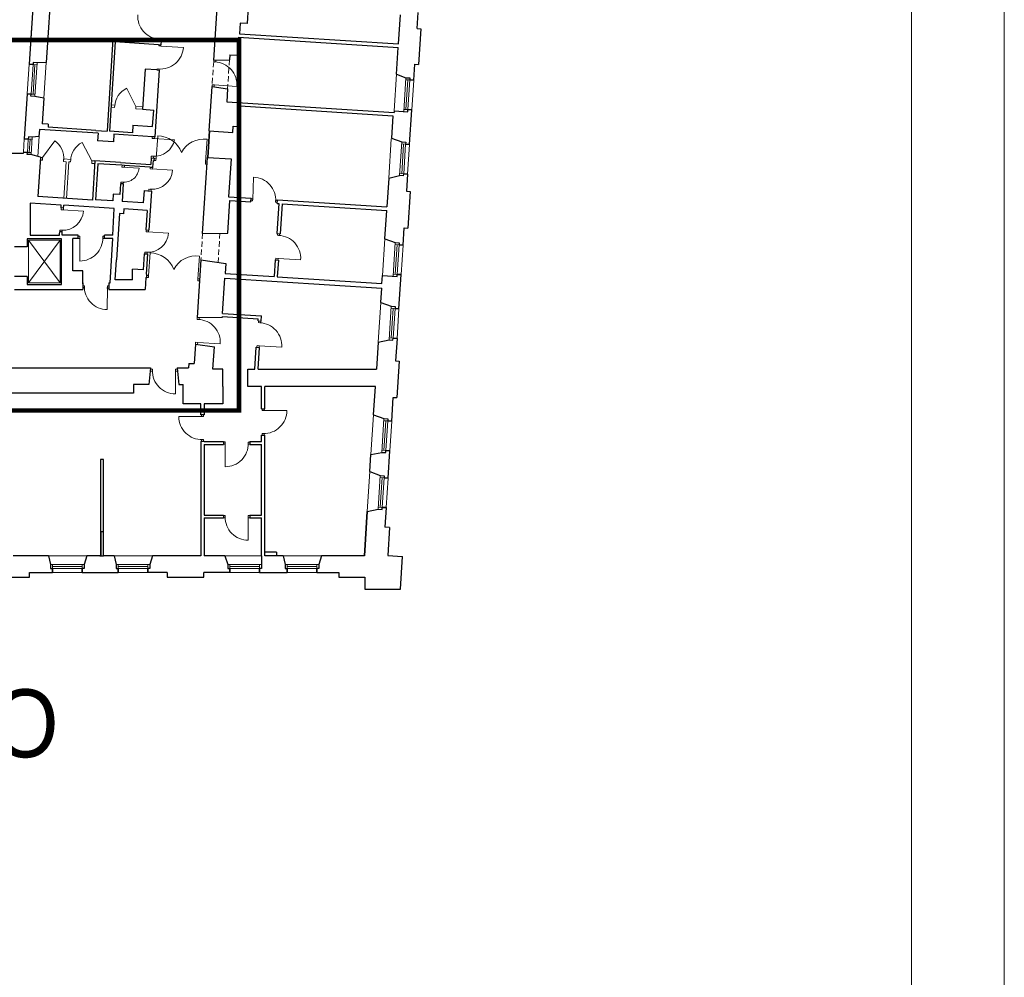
# Model space of a CAD drawing. Header units: millimetres. Extents: x 6904000 to 7075021, y 297772 to 407623.
# Tile 79 of 91: x 7043650 to 7045508, y 343911 to 345718. Entities that reach past the tile are written whole.
import ezdxf

# ---------------------------------------------------------------- set-up
doc = ezdxf.new("R2010")
doc.units = ezdxf.units.MM
doc.linetypes.add('MCS - 2 piętro - koncepcja (2026.04.17)_do wysłania$0$DASHED', pattern=[19.05, 12.7, -6.35])
for name, color, linetype, lineweight in [('MCS - 2 piętro - koncepcja (2026.04.17)_do wysłania$0$Drzwi i okna', 8, 'Continuous', 9), ('MCS - 2 piętro - koncepcja (2026.04.17)_do wysłania$0$Opis', 8, 'Continuous', 9), ('MCS - 2 piętro - koncepcja (2026.04.17)_do wysłania$0$Przekrojowa', 8, 'Continuous', 25), ('MCS - 2 piętro - koncepcja (2026.04.17)_do wysłania$0$Ramka', 8, 'Continuous', 9), ('MCS - 2 piętro - koncepcja (2026.04.17)_do wysłania$0$S3_obrys zakresu', 8, 'Continuous', 5), ('MCS - 2 piętro - koncepcja (2026.04.17)_do wysłania$0$Widokowa', 8, 'Continuous', 9)]:
    doc.layers.add(name, color=color, linetype=linetype, lineweight=lineweight)
doc.layers.add('MCS - 2 piętro - koncepcja (2026.04.17)_do wysłania$0$Obrys powierzchni', color=8, linetype='Continuous', lineweight=9, plot=False)
doc.styles.add('MCS - 2 piętro - koncepcja (2026.04.17)_do wysłania$0$ARIELCE', font='arial.ttf', dxfattribs={"width": 0.9})

# ---------------------------------------------------------------- blocks, each defined once
blk = doc.blocks.new('MCS - 2 piętro - koncepcja (2026.04.17)_do wysłania$0$zw$2918')
at = {"layer": 'MCS - 2 piętro - koncepcja (2026.04.17)_do wysłania$0$Drzwi i okna', "color": 0}
for p, q in [((3414.7, -2023.4), (3423.7, -2024)), ((3415.1, -2048.8), (3415.3, -2044.5)), ((3415.7, -2023.5), (3415.3, -2029.5)), ((3423.7, -2024), (3423.3, -2030)), ((3424, -2049.4), (3415.1, -2048.8)), ((3423.3, -2045.1), (3423, -2049.3)), ((3423, -2049.3), (3508.4, -2054.9)), ((3622.6, -2109.1), (3623, -2102.5)), ((3631.6, -2109.6), (3622.6, -2109.1)), ((3630.6, -2109.6), (3631, -2103)), ((3630.6, -2109.6), (3630.6, -2109.5)), ((3631, -2103), (3631, -2103)), ((3409.4, -2135.5), (3409.1, -2139.3)), ((3418.4, -2136.1), (3409.4, -2135.5)), ((3417.4, -2136), (3417.1, -2139.9)), ((3617, -2195.8), (3616.6, -2202.3)), ((3626, -2196.4), (3617, -2195.8)), ((3624.6, -2202.8), (3625, -2196.3)), ((3625, -2196.3), (3710.3, -2201.8)), ((3390.5, -2398.4), (3390.9, -2391.8)), ((3399.6, -2399), (3390.6, -2398.4)), ((3395, -2398.7), (3474.8, -2403.8)), ((3399.5, -2399), (3399.9, -2392.4)), ((3405.2, -2473.6), (3411.2, -2388.3)), ((3591.8, -2486.9), (3598, -2401.6)), ((3387.1, -2464.9), (3386.7, -2471.4)), ((3396.1, -2465.5), (3387.1, -2464.9)), ((3395.7, -2472), (3396.1, -2465.5)), ((3404.7, -2481.6), (3398.2, -2481.2)), ((3398.7, -2473.2), (3405.2, -2473.6)), ((3405.3, -2472.6), (3404.7, -2481.6)), ((3591.8, -2485.9), (3591.2, -2494.9)), ((3598.2, -2487.4), (3591.8, -2486.9)), ((3276.3, -2506.3), (3276.7, -2499.7)), ((3285.3, -2506.8), (3276.3, -2506.3)), ((3276.3, -2506.3), (3340.7, -2510.4)), ((3285.3, -2506.8), (3285.7, -2500.3)), ((3383.1, -2513.1), (3383.5, -2506.6)), ((3392.1, -2513.7), (3383.2, -2513.2)), ((3387.6, -2513.4), (3467.4, -2518.6)), ((3392.1, -2513.7), (3392.5, -2507.1)), ((3591.2, -2494.9), (3597.7, -2495.4)), ((3272.7, -2563.1), (3272.2, -2569.5)), ((3281.6, -2563.6), (3272.7, -2563.1)), ((3281.2, -2570.1), (3281.6, -2563.6)), ((3769.9, -2629.7), (3773.5, -2544.3)), ((3378.2, -2589.9), (3377.7, -2596.4)), ((3387.1, -2590.5), (3378.2, -2589.9)), ((3386.7, -2597), (3387.1, -2590.5)), ((3769.7, -2634.2), (3763.1, -2633.9)), ((3770.1, -2626.3), (3763.5, -2625.9)), ((3770.2, -2625.3), (3769.7, -2634.2)), ((3857, -2629.9), (3856.5, -2638.9)), ((3856.5, -2638.9), (3863, -2639.3)), ((3863.4, -2631.3), (3856.9, -2630.9)), ((3046.8, -2667.4), (3047.3, -2660.8)), ((3055.9, -2667.9), (3046.9, -2667.4)), ((3051.3, -2667.7), (3131.2, -2672.8)), ((3055.8, -2667.9), (3056.2, -2661.4)), ((3041.9, -2744.1), (3041.5, -2750.6)), ((3050.9, -2744.7), (3041.9, -2744.1)), ((3050.5, -2751.2), (3050.9, -2744.7)), ((3367.7, -2750.6), (3368.1, -2744.1)), ((3376.7, -2751.2), (3367.7, -2750.6)), ((3376.7, -2751.2), (3377.1, -2744.6)), ((3116.9, -2767.6), (3110.4, -2767.5)), ((3110.4, -2775.5), (3116.9, -2775.6)), ((3116.9, -2775.6), (3116.7, -2861.1)), ((3116.9, -2776.6), (3116.9, -2767.6)), ((3203.8, -2776.7), (3203.8, -2767.7)), ((3203.8, -2767.7), (3210.4, -2767.7)), ((3203.8, -2775.7), (3210.4, -2775.7)), ((3372.2, -2750.9), (3452, -2756.1)), ((3863.3, -2763.9), (3863.8, -2757.2)), ((3872.3, -2764.5), (3863.3, -2763.9)), ((3871.3, -2764.4), (3871.7, -2757.7)), ((3362.7, -2827.4), (3362.3, -2833.9)), ((3371.7, -2828), (3362.7, -2827.4)), ((3371.3, -2834.5), (3371.7, -2828)), ((3376.8, -2915.7), (3382.7, -2830.4)), ((3563.4, -2927.7), (3569, -2842.4)), ((3857.8, -2850.7), (3857.4, -2857.1)), ((3866.8, -2851.2), (3857.8, -2850.7)), ((3865.3, -2857.6), (3865.7, -2851.2)), ((3865.7, -2851.2), (3951.1, -2856.6)), ((3376.2, -2923.6), (3369.7, -2923.2)), ((3370.2, -2915.3), (3376.7, -2915.7)), ((3376.8, -2914.7), (3376.2, -2923.6)), ((3563.4, -2926.7), (3562.8, -2935.7)), ((3562.8, -2935.7), (3569.3, -2936.1)), ((3569.9, -2928.2), (3563.4, -2927.7)), ((3134.3, -2954.4), (3128.8, -2954.3)), ((3134.2, -2962.4), (3128.8, -2962.3)), ((3134.2, -2963.4), (3134.3, -2954.4)), ((3221.2, -2959.2), (3220.4, -3044.7)), ((3221.1, -2964.2), (3221.2, -2955.2)), ((3221.2, -2955.2), (3227.9, -2955.2)), ((3227.4, -2963.2), (3221.2, -2963.2)), ((3559.9, -3081.2), (3560.3, -3074.6)), ((3568.8, -3081.8), (3559.9, -3081.2)), ((3567.8, -3081.8), (3568.3, -3075.1)), ((3792, -3093.7), (3792.4, -3087)), ((3800.9, -3094.3), (3792, -3093.7)), ((3800, -3094.2), (3800.4, -3087.5)), ((3554.3, -3168), (3553.9, -3174.5)), ((3563.3, -3168.6), (3554.3, -3168)), ((3561.8, -3175), (3562.3, -3168.5)), ((3562.3, -3168.5), (3647.6, -3174)), ((3786.4, -3180.5), (3786, -3186.9)), ((3795.4, -3181), (3786.4, -3180.5)), ((3794, -3187.4), (3794.4, -3181)), ((3794.4, -3181), (3879.7, -3186.4)), ((3391.1, -3269.2), (3384, -3269.2)), ((3391.1, -3278.2), (3391.1, -3269.2)), ((3478, -3278), (3478, -3269)), ((3478, -3269), (3485, -3269)), ((3391.1, -3277.2), (3383.2, -3277.2)), ((3485.8, -3277), (3478, -3277)), ((3478, -3277), (3478.2, -3362.5)), ((3805.4, -3425.5), (3805.4, -3419)), ((3813.4, -3419), (3813.4, -3425.5)), ((3576.7, -3448.5), (3491.2, -3448.3)), ((3575.7, -3448.5), (3584.7, -3448.5)), ((3576.7, -3442), (3576.7, -3448.5)), ((3584.7, -3448.5), (3584.7, -3442)), ((3814.4, -3425.5), (3805.4, -3425.5)), ((3813.4, -3425.5), (3898.9, -3425.4)), ((3814.6, -3512.4), (3805.6, -3512.4)), ((3805.6, -3512.4), (3805.6, -3519)), ((3813.6, -3512.4), (3813.6, -3519)), ((3575.5, -3535.4), (3584.5, -3535.4)), ((3576.5, -3535.4), (3576.5, -3542)), ((3584.5, -3535.4), (3584.5, -3542)), ((3666.2, -3544.3), (3659.7, -3544.3)), ((3659.7, -3552.3), (3666.2, -3552.3)), ((3666.2, -3552.3), (3666, -3637.8)), ((3666.2, -3553.3), (3666.2, -3544.3)), ((3753.1, -3553.5), (3753.1, -3544.5)), ((3753.1, -3544.5), (3759.7, -3544.5)), ((3753.1, -3552.5), (3759.7, -3552.5)), ((3666.3, -3822.2), (3659.7, -3822.2)), ((3666.3, -3831.2), (3666.3, -3822.2)), ((3753.2, -3831), (3753.2, -3822)), ((3753.2, -3822), (3759.7, -3822)), ((3666.3, -3830.2), (3659.7, -3830.2)), ((3759.7, -3830), (3753.2, -3830)), ((3753.2, -3830), (3753.3, -3915.5))]:
    blk.add_line(p, q, dxfattribs=at)
at = {"layer": 'MCS - 2 piętro - koncepcja (2026.04.17)_do wysłania$0$Drzwi i okna', "color": 0, "ltscale": 1.6}
for p, q in [((3329.2, -2277.6), (3294.8, -2209.1)), ((2976.8, -2470.3), (3022.7, -2406.9)), ((3163, -2482.3), (3125.6, -2413.6))]:
    blk.add_line(p, q, dxfattribs=at)
for centre, radius, start, end in [((3422.5, -1937), 86.7, 176.193, 267.8036), ((3421.8, -2049.4), 86.7, 264.7676, 356.3783), ((3623.8, -2196), 86.7, 356.2036, 87.8142), ((3326.4, -2279.7), 77.4, 114.1138, 177.9529), ((2975.9, -2472.7), 80.7, 354.5264, 54.6033), ((3163.5, -2484.8), 80.7, 117.9982, 178.0752), ((3399, -2388.1), 77.4, 264.5446, 348.3084), ((3410.9, -2483.8), 95.4, 20.051, 89.8558), ((3584.7, -2496.1), 95.4, 81.999, 151.8038), ((3283.1, -2505.9), 57.8, 264.0905, 355.5263), ((3770.1, -2631), 86.7, 356.1135, 87.7241), ((3117.1, -2774.3), 86.7, 269.771, 1.3816), ((3864.5, -2850.9), 86.7, 356.2036, 87.8142), ((3382.5, -2925.8), 95.4, 20.4286, 90.2334), ((3556.3, -2937), 95.4, 82.3767, 152.1814), ((3221, -2957.9), 86.7, 177.9873, 269.5979), ((3561, -3168.2), 86.7, 356.2036, 87.8142), ((3793.2, -3180.7), 86.7, 356.2036, 87.8142), ((3477.8, -3275.8), 86.7, 178.61, 270.2206), ((3577.9, -3448.7), 86.7, 179.771, 271.3816), ((3812.2, -3425.7), 86.7, 268.6184, 0.229), ((3666.4, -3551.1), 86.7, 269.771, 1.3816), ((3753, -3828.8), 86.7, 178.61, 270.2206)]:
    blk.add_arc(centre, radius, start, end, dxfattribs=at)
at = {"layer": 'MCS - 2 piętro - koncepcja (2026.04.17)_do wysłania$0$Drzwi i okna', "color": 0}
for centre, radius, start, end in [((3414.5, -2127.1), 78.2, 84.6046, 87.9032), ((3482.9, -2482.5), 78.2, 174.3635, 177.6621), ((3513.6, -2484.6), 78.2, 354.1927, 357.4913), ((3389.8, -2512.7), 77.8, 266.3349, 355.7089), ((3283.2, -2485.4), 78.2, 264.6739, 267.9724), ((3388.7, -2512.3), 78.2, 264.6779, 267.9764), ((3778.7, -2630.1), 78.2, 355.2588, 358.5574), ((3053.6, -2667), 77.8, 266.3349, 355.7089), ((3052.5, -2666.5), 78.2, 264.6779, 267.9764), ((3195, -2772.3), 78.2, 178.2461, 181.5447), ((3374.4, -2750.2), 77.8, 266.3349, 355.7089), ((3373.3, -2749.8), 78.2, 264.6779, 267.9764), ((3454.5, -2924), 78.2, 174.7412, 178.0397), ((3485.2, -2926), 78.2, 354.5703, 357.8689), ((3143.1, -2959), 78.2, 357.8242, 1.1228), ((3399.9, -3273.7), 78.2, 358.4469, 1.7455), ((3580, -3526.6), 78.2, 88.2461, 91.5447), ((3810.1, -3503.7), 78.2, 88.4553, 91.7539), ((3744.3, -3549.1), 78.2, 178.2461, 181.5447), ((3675.1, -3826.7), 78.2, 358.4469, 1.7455)]:
    blk.add_arc(centre, radius, start, end, dxfattribs=at)
at = {"layer": 'MCS - 2 piętro - koncepcja (2026.04.17)_do wysłania$0$Przekrojowa', "color": 0, "ltscale": 1.6}
for p, q in [((2944.7, -1821.6), (2925.6, -2118)), ((3623, -2102.5), (3637, -1884.9)), ((3003.6, -1902.7), (2997.4, -1998.2)), ((3753.3, -1901.4), (3749.2, -1964.3)), ((4320.4, -2041.7), (4327.5, -1931.1)), ((4390.3, -1983.6), (4394.2, -1922.7)), ((3722.3, -1962.5), (3719.6, -2002.9)), ((3749.2, -1964.3), (3722.3, -1962.5)), ((2934.4, -1981.3), (2925.6, -2118)), ((2997.4, -1998.2), (2990.1, -2111.4)), ((3719.6, -2002.9), (4320.4, -2041.7)), ((4390.3, -1983.6), (4404.3, -1984.5)), ((4404.3, -1984.5), (4395.6, -2118.6)), ((3242.4, -2022.4), (3219.9, -2370.6)), ((3250.6, -2033.9), (3228.7, -2371.2)), ((3415, -2033.5), (3242.4, -2022.4)), ((3414.3, -2044.5), (3250.6, -2033.9)), ((3414.3, -2044.5), (3423.3, -2045.1)), ((3415.2, -2029.5), (3415, -2033.5)), ((3415.2, -2029.5), (3424.3, -2030.1)), ((3424.3, -2030.1), (3423.3, -2045.1)), ((3715.8, -2016.3), (3711.4, -2084.1)), ((3715.8, -2016.3), (4319.5, -2055.2)), ((4313, -2155.9), (4319.5, -2055.2)), ((2990.1, -2111.4), (2955.8, -2112.2)), ((3623, -2102.5), (3682.2, -2101.8)), ((3683.4, -2082.3), (3682.2, -2101.8)), ((3683.4, -2082.3), (3711.4, -2084.1)), ((4377.7, -2178.6), (4381.7, -2117.7)), ((4381.7, -2117.7), (4395.6, -2118.6)), ((3364.3, -2136.4), (3354.5, -2288.2)), ((3408.1, -2139.3), (3364.3, -2136.4)), ((3417.1, -2139.9), (3400.8, -2392.4)), ((3408.1, -2139.3), (3417.2, -2139.9)), ((4313, -2155.9), (4348.5, -2168.9)), ((2918.4, -2229.8), (2907.4, -2399.4)), ((3605.8, -2369.9), (3616.6, -2202.3)), ((3616.6, -2202.3), (3675.2, -2210.6)), ((3675.2, -2210.6), (3672, -2260)), ((2981.4, -2246.6), (2947.6, -2239.5)), ((2981.4, -2246.6), (2975.2, -2342.8)), ((3672, -2260), (4303.7, -2300.7)), ((3354.5, -2288.2), (3396.2, -2290.9)), ((3392.2, -2352.8), (3396.2, -2290.9)), ((3718.1, -2353.1), (3723.1, -2275.3)), ((3723.1, -2275.3), (4298.9, -2312.4)), ((4304.1, -2293.9), (4303.7, -2300.7)), ((4362.1, -2421.1), (4370.5, -2290.4)), ((4298.9, -2312.4), (4293.5, -2397)), ((2964.8, -2364.3), (2963.1, -2390.5)), ((3186.3, -2378.6), (2964.8, -2364.3)), ((2998.2, -2344.3), (2975.2, -2342.8)), ((2998.2, -2344.3), (2997.4, -2356.3)), ((3177.2, -2367.9), (2997.4, -2356.3)), ((3177.2, -2367.9), (3219.9, -2370.6)), ((3186.3, -2378.6), (3184.4, -2407.5)), ((3315.7, -2376.8), (3228.7, -2371.2)), ((3317.6, -2348), (3315.7, -2376.8)), ((3317.6, -2348), (3392.2, -2352.8)), ((3605.8, -2369.9), (3694.6, -2375.6)), ((3694.6, -2375.6), (3696.1, -2351.7)), ((3696.1, -2351.7), (3718.1, -2353.1)), ((2963.1, -2390.5), (2937.6, -2393.6)), ((3244.3, -2411.4), (3184.4, -2407.5)), ((3246.1, -2382.5), (3244.3, -2411.4)), ((3391.8, -2391.9), (3246.1, -2382.5)), ((3400.8, -2392.4), (3391.8, -2391.9)), ((4293.5, -2397), (4332.9, -2411.4)), ((2904.2, -2449.8), (2903.8, -2455.3)), ((2903.8, -2455.3), (2838.2, -2455.3)), ((2968.8, -2468.8), (2932.2, -2459.4)), ((2968.8, -2468.8), (2959.2, -2617.5)), ((3174.5, -2483.1), (3165, -2630.7)), ((3270.3, -2489.2), (3174.5, -2483.1)), ((3270.3, -2489.2), (3385.1, -2496.6)), ((3386.7, -2471.4), (3385.1, -2496.6)), ((3386.7, -2471.4), (3398.8, -2472.2)), ((3393.4, -2507.2), (3395.1, -2481)), ((3395.1, -2481), (3398.2, -2481.2)), ((3398.2, -2481.2), (3398.8, -2472.2)), ((3580.8, -2757.1), (3599.3, -2469.7)), ((3599.3, -2469.7), (3688.2, -2475.4)), ((3688.2, -2475.4), (3678.9, -2618.1)), ((3184.9, -2493.7), (3176.2, -2629.5)), ((3275.7, -2499.6), (3184.9, -2493.7)), ((3285.7, -2500.3), (3275.7, -2499.6)), ((3381.5, -2506.4), (3285.7, -2500.3)), ((3381.5, -2506.4), (3393.4, -2507.2)), ((4283.7, -2548.6), (4276.7, -2656.7)), ((4283.7, -2548.6), (4324.7, -2538.7)), ((4339.5, -2539.7), (4324.7, -2538.7)), ((4354.9, -2532.9), (4350.7, -2597.7)), ((3271.2, -2569.5), (3268.6, -2610.4)), ((3281.2, -2570.1), (3271.2, -2569.5)), ((3281.2, -2570.1), (3277, -2636)), ((3359.8, -2595.2), (3356.8, -2641.1)), ((3359.8, -2595.2), (3387.6, -2597)), ((3387.6, -2597), (3378.1, -2744.7)), ((4350.7, -2597.7), (4364.7, -2598.6)), ((4364.7, -2598.6), (4355.8, -2736.8)), ((3165, -2630.7), (2959.2, -2617.5)), ((3242, -2633.7), (3176.2, -2629.5)), ((3243.6, -2608.8), (3242, -2633.7)), ((3268.6, -2610.4), (3243.6, -2608.8)), ((3356.8, -2641.1), (3277, -2636)), ((3676.1, -2756), (3684.1, -2632.1)), ((3678.9, -2618.1), (3763.8, -2623.6)), ((3684.1, -2632.1), (3762.9, -2637.2)), ((3762.9, -2637.2), (3763.8, -2623.6)), ((3862.8, -2643.6), (3863.6, -2630.1)), ((3863.6, -2630.1), (4276.7, -2656.7)), ((3046.9, -2649.8), (2930.1, -2642.2)), ((2930.1, -2642.2), (2930.1, -2763.2)), ((3046.3, -2660.7), (3046.9, -2649.8)), ((3056.2, -2661.4), (3046.3, -2660.7)), ((3056.2, -2661.4), (3056.8, -2650.4)), ((3247.5, -2662.7), (3056.8, -2650.4)), ((3241.8, -2763.5), (3247.5, -2662.7)), ((3283.1, -2664.4), (3281.9, -2682.4)), ((3370.9, -2670.1), (3283.1, -2664.4)), ((3370.9, -2670.1), (3366.3, -2743.9)), ((3868.7, -2644), (3861.4, -2757.1)), ((3862.8, -2643.6), (3868.7, -2644)), ((3880.7, -2644.8), (3873.4, -2757.9)), ((3880.7, -2644.8), (4275.8, -2670.3)), ((4269, -2776.7), (4275.8, -2670.3)), ((3267, -2681.4), (3255.7, -2856.1)), ((3281.9, -2682.4), (3267, -2681.4)), ((3040.8, -2758.7), (3041.2, -2750.4)), ((3051.2, -2751), (3041.2, -2750.4)), ((3366.3, -2743.9), (3378.1, -2744.7)), ((4337.6, -2800.8), (4341.8, -2735.9)), ((4341.8, -2735.9), (4355.8, -2736.8)), ((3048.6, -2777), (2918.9, -2777)), ((2918.9, -2777), (2918.9, -2808.1)), ((2930.1, -2763.2), (3040.5, -2763.2)), ((3040.5, -2763.2), (3040.8, -2758.7)), ((3048.6, -2949.8), (3048.6, -2777)), ((3050.5, -2763.5), (3050.7, -2759.3)), ((3090.8, -2763.5), (3050.5, -2763.5)), ((3050.7, -2759.3), (3051.2, -2751)), ((3110.4, -2763.5), (3090.8, -2763.5)), ((3090.8, -2897.5), (3090.8, -2775.5)), ((3110.4, -2775.5), (3090.8, -2775.5)), ((3110.4, -2775.5), (3110.4, -2763.5)), ((3241.8, -2763.5), (3210.4, -2763.5)), ((3210.4, -2775.5), (3210.4, -2763.5)), ((3241.8, -2775.5), (3210.4, -2775.5)), ((3232.4, -2943.5), (3241.8, -2775.5)), ((3580.8, -2757.1), (3676.1, -2756)), ((3861.4, -2757.1), (3873.4, -2757.9)), ((4269, -2776.7), (4308.4, -2791.1)), ((2918.9, -2808.1), (2870.9, -2808.1)), ((3250.8, -2931.7), (3255.7, -2856.1)), ((3360.5, -2833.8), (3356.7, -2894.6)), ((3360.5, -2833.8), (3356.7, -2894.6)), ((3360.5, -2833.8), (3372.3, -2834.5)), ((3372.3, -2834.5), (3367.4, -2911.1)), ((3574.4, -2856.9), (3566.8, -2974.4)), ((3574.4, -2856.9), (3668.7, -2870.3)), ((3854.9, -2857), (3850.9, -2919.8)), ((3854.9, -2857), (3866.9, -2857.7)), ((3866.9, -2857.7), (3862.9, -2920.6)), ((3128.8, -2897.5), (3090.8, -2897.5)), ((3128.8, -2947.5), (3128.8, -2897.5)), ((3315.6, -2931.7), (3315.6, -2892)), ((3356.7, -2894.6), (3315.6, -2892)), ((3668.7, -2870.3), (3666.3, -2907.9)), ((2918.9, -2919.1), (2870.9, -2919.1)), ((2918.9, -2919.1), (2918.9, -2949.8)), ((3315.6, -2931.7), (3250.8, -2931.7)), ((3366.6, -2923), (3363.6, -2969.1)), ((3366.6, -2923), (3369.7, -2923.2)), ((3366.6, -2923), (3369.7, -2923.2)), ((3367.4, -2911.1), (3370.5, -2911.3)), ((3369.7, -2923.2), (3370.5, -2911.3)), ((3656.5, -3058.7), (3665.1, -2925.5)), ((3665.1, -2925.5), (4256.9, -2963.7)), ((3666.3, -2907.9), (3850.9, -2919.8)), ((3862.9, -2920.6), (4258, -2946.1)), ((4258, -2946.1), (4260, -2915.8)), ((4322.1, -3041.3), (4330.4, -2912.5)), ((2870.9, -2969.1), (3128.8, -2969.1)), ((2918.9, -2949.8), (3048.6, -2949.8)), ((3128.8, -2943.5), (3128.8, -2969.1)), ((3227.4, -2943.5), (3227.4, -2969.1)), ((3227.4, -2943.5), (3232.4, -2943.5)), ((3227.4, -2969.1), (3363.6, -2969.1)), ((4253.5, -3017.2), (4256.9, -2963.7)), ((3566.8, -2974.4), (3560.3, -3074.7)), ((4253.5, -3017.2), (4292.9, -3031.6)), ((3560.3, -3074.7), (3655.6, -3073.5)), ((3655.6, -3073.5), (3655.8, -3070.7)), ((3655.8, -3070.7), (3790.4, -3079.4)), ((3656.5, -3058.7), (3803.2, -3068.2)), ((3790, -3087), (3790.4, -3079.4)), ((3801.9, -3087.8), (3803.2, -3068.2)), ((3790, -3087), (3801.9, -3087.8)), ((4243.8, -3167.5), (4284.7, -3158.9)), ((4314.9, -3153), (4309.4, -3237.8)), ((3553.9, -3174.5), (3549.1, -3248.1)), ((3553.9, -3174.5), (3625.4, -3184.6)), ((3619.9, -3269.2), (3625.4, -3184.6)), ((3778.2, -3269.1), (3783.5, -3186.8)), ((3783.5, -3186.8), (3795.5, -3187.5)), ((3790.2, -3269.1), (3795.5, -3187.5)), ((4243.8, -3167.5), (4237.3, -3269.1)), ((2672.9, -3264.1), (3384.5, -3264.1)), ((3384.5, -3264.1), (3378.2, -3327.7)), ((3484.5, -3264.1), (3527.8, -3264.1)), ((3484.5, -3264.1), (3490.9, -3327.7)), ((3528.9, -3248.1), (3527.8, -3264.1)), ((3528.9, -3248.1), (3549.1, -3248.1)), ((3657.7, -3269), (3619.9, -3269.2)), ((3657.7, -3335), (3657.7, -3269)), ((3751.7, -3335), (3751.7, -3269)), ((3751.7, -3269.1), (3778.2, -3269.1)), ((3790.2, -3269.1), (3911.7, -3269.1)), ((3911.7, -3269.1), (4237.3, -3269.1)), ((4309.4, -3237.8), (4323.4, -3238.8)), ((4323.4, -3238.8), (4314.5, -3376.9)), ((3378.2, -3327.7), (3319.7, -3327.7)), ((3319.7, -3327.7), (3319.7, -3359.7)), ((3490.9, -3327.7), (3507.7, -3327.7)), ((3507.7, -3400), (3507.7, -3327.7)), ((3657.7, -3335), (3657.7, -3400)), ((3803.7, -3335), (3751.7, -3335)), ((3803.7, -3419), (3803.7, -3335)), ((3815.8, -3419), (3815.8, -3335)), ((4233, -3335), (3815.8, -3335)), ((4226.1, -3441.7), (4233, -3335)), ((3319.7, -3359.7), (2855.7, -3359.7)), ((4294.7, -3465.8), (4300.5, -3376)), ((4300.5, -3376), (4314.5, -3376.9)), ((3574.7, -3400), (3507.7, -3400)), ((3574.7, -3442), (3574.7, -3400)), ((3657.7, -3400), (3586.7, -3400)), ((3586.7, -3400), (3586.7, -3442)), ((3803.7, -3419), (3815.8, -3419)), ((3586.7, -3442), (3574.7, -3442)), ((4226.1, -3441.7), (4265.5, -3456.2)), ((3803.7, -3542), (3803.7, -3519)), ((3803.7, -3519), (3815.8, -3519)), ((3815.8, -3973.7), (3815.8, -3519)), ((3586.7, -3542), (3574.7, -3542)), ((3574.7, -3542), (3574.7, -3973.7)), ((3586.7, -3542), (3659.7, -3542)), ((3586.7, -3554), (3659.7, -3554)), ((3586.7, -3554), (3586.7, -3821)), ((3659.7, -3542), (3659.7, -3554)), ((3759.7, -3542), (3803.7, -3542)), ((3759.7, -3542), (3759.7, -3554)), ((3759.7, -3554), (3803.7, -3554)), ((3803.7, -3821), (3803.7, -3554)), ((4212.3, -3656.3), (4216.4, -3592.1)), ((4216.4, -3592.1), (4257.3, -3583.4)), ((4280.8, -3680.4), (4287.5, -3577.6)), ((3206.7, -3610.7), (3194.7, -3610.7)), ((3194.7, -3610.7), (3194.7, -3883.7)), ((3206.7, -3883.7), (3206.7, -3610.7)), ((4212.3, -3656.3), (4251.7, -3670.7)), ((3586.7, -3821), (3659.7, -3821)), ((3659.7, -3821), (3659.7, -3830)), ((3759.7, -3821), (3803.7, -3821)), ((3759.7, -3821), (3759.7, -3830)), ((4202.6, -3806.6), (4191.8, -3973.7)), ((4191.8, -3973.7), (4202.6, -3806.6)), ((4202.6, -3806.6), (4243.4, -3798)), ((4273.6, -3792.1), (4268.9, -3866)), ((3586.7, -3830), (3586.7, -3973.7)), ((3586.7, -3830), (3659.7, -3830)), ((3759.7, -3830), (3803.7, -3830)), ((3803.7, -3973.7), (3803.7, -3830)), ((4286.8, -3867.2), (4268.9, -3866)), ((3206.7, -3883.7), (3194.7, -3883.7)), ((4286.8, -3867.2), (4280, -3973.3)), ((2998.5, -3973.7), (2865.7, -3973.7)), ((2998.5, -3973.7), (3006.1, -4007.1)), ((3143.5, -3973.7), (3133.7, -4007.1)), ((3192.7, -3973.7), (3143.5, -3973.7)), ((3192.7, -3973.7), (3206.7, -3973.7)), ((3246.5, -3973.7), (3206.7, -3973.7)), ((3246.5, -3973.7), (3254.1, -4007.1)), ((3391.5, -3973.7), (3381.7, -4007.1)), ((3574.7, -3973.7), (3391.5, -3973.7)), ((3665.3, -3973.7), (3586.7, -3973.7)), ((3665.3, -3973.7), (3676.1, -4007.1)), ((3859.8, -3959.7), (3815.8, -3959.7)), ((3884.5, -3973.7), (3815.8, -3973.7)), ((3859.8, -3959.7), (3859.8, -3973.7)), ((3884.5, -3973.7), (3892.1, -4007.1)), ((4029.5, -3973.7), (4019.7, -4007.1)), ((4191.8, -3973.7), (4029.5, -3973.7)), ((4280, -3973.3), (4335.3, -3976.8)), ((4327.4, -4099.8), (4335.3, -3976.8)), ((2926.9, -4054.8), (2926.9, -4036.8)), ((2926.9, -4036.8), (3013.9, -4036.8)), ((3125.9, -4036.8), (3261.9, -4036.8)), ((3446.9, -4036.8), (3373.9, -4036.8)), ((3446.9, -4036.8), (3446.9, -4054.8)), ((3683.9, -4036.8), (3584.9, -4036.8)), ((3584.9, -4054.8), (3584.9, -4036.8)), ((3795.9, -4036.8), (3899.9, -4036.8)), ((4011.9, -4036.8), (4094.9, -4036.8)), ((4094.9, -4036.8), (4094.9, -4054.8)), ((2788.9, -4054.8), (2926.9, -4054.8)), ((3446.9, -4054.8), (3584.9, -4054.8)), ((4094.9, -4054.8), (4192.9, -4054.8)), ((4192.9, -4054.8), (4192.9, -4099.8)), ((4192.9, -4099.8), (4316.9, -4099.8)), ((4192.9, -4099.8), (4327.4, -4099.8))]:
    blk.add_line(p, q, dxfattribs=at)
at = {"layer": 'MCS - 2 piętro - koncepcja (2026.04.17)_do wysłania$0$Przekrojowa', "color": 0}
for p, q in [((2940.5, -2119), (2925.6, -2118)), ((2925.6, -2118), (2940.5, -2119)), ((2941, -2111.2), (2940.5, -2119)), ((2955.8, -2112.2), (2941, -2111.2)), ((4348.5, -2168.9), (4363.3, -2169.9)), ((4363.3, -2169.9), (4362.8, -2177.6)), ((4362.8, -2177.6), (4377.7, -2178.6)), ((4377.7, -2178.6), (4362.8, -2177.6)), ((2933.3, -2230.8), (2918.4, -2229.8)), ((2918.4, -2229.8), (2933.3, -2230.8)), ((2932.8, -2238.5), (2933.3, -2230.8)), ((2947.6, -2239.5), (2932.8, -2238.5)), ((4304.1, -2293.9), (4355.1, -2297.2)), ((4355.1, -2297.2), (4355.6, -2289.4)), ((4355.6, -2289.4), (4370.5, -2290.4)), ((4370.5, -2290.4), (4355.6, -2289.4)), ((2922.4, -2400.4), (2907.4, -2399.4)), ((2907.4, -2399.4), (2922.4, -2400.4)), ((2922.9, -2392.7), (2922.4, -2400.4)), ((2937.6, -2393.6), (2922.9, -2392.7)), ((2937.6, -2393.6), (2922.9, -2392.7)), ((4332.9, -2411.4), (4347.7, -2412.4)), ((4347.7, -2412.4), (4347.2, -2420.1)), ((2919.1, -2450.8), (2904.2, -2449.8)), ((2904.2, -2449.8), (2919.1, -2450.8)), ((2918.6, -2458.5), (2919.1, -2450.8)), ((4347.2, -2420.1), (4362.1, -2421.1)), ((4362.1, -2421.1), (4347.2, -2420.1)), ((2933.4, -2459.5), (2918.6, -2458.5)), ((4339.5, -2539.7), (4340, -2531.9)), ((4340, -2531.9), (4354.9, -2532.9)), ((4354.9, -2532.9), (4340, -2531.9)), ((4308.4, -2791.1), (4323.2, -2792)), ((4323.2, -2792), (4322.7, -2799.8)), ((4322.7, -2799.8), (4337.6, -2800.8)), ((4337.6, -2800.8), (4322.7, -2799.8)), ((4260, -2915.8), (4315, -2919.3)), ((4315, -2919.3), (4315.5, -2911.6)), ((4315.5, -2911.6), (4330.4, -2912.5)), ((4330.4, -2912.5), (4315.5, -2911.6)), ((4292.9, -3031.6), (4307.7, -3032.5)), ((4307.7, -3032.5), (4307.2, -3040.3)), ((4307.2, -3040.3), (4322.1, -3041.3)), ((4322.1, -3041.3), (4307.2, -3040.3)), ((4284.7, -3158.9), (4299.4, -3159.8)), ((4299.4, -3159.8), (4299.9, -3152.1)), ((4299.9, -3152.1), (4314.9, -3153)), ((4314.9, -3153), (4299.9, -3152.1)), ((4265.5, -3456.2), (4280.3, -3457.1)), ((4280.3, -3457.1), (4279.8, -3464.9)), ((4279.8, -3464.9), (4294.7, -3465.8)), ((4294.7, -3465.8), (4279.8, -3464.9)), ((4257.3, -3583.4), (4272.1, -3584.4)), ((4272.1, -3584.4), (4272.6, -3576.6)), ((4272.6, -3576.6), (4287.5, -3577.6)), ((4287.5, -3577.6), (4272.6, -3576.6)), ((4251.7, -3670.7), (4266.4, -3671.7)), ((4266.4, -3671.7), (4265.9, -3679.4)), ((4265.9, -3679.4), (4280.8, -3680.4)), ((4280.8, -3680.4), (4265.9, -3679.4)), ((4258.2, -3798.9), (4258.7, -3791.2)), ((4258.7, -3791.2), (4273.6, -3792.1)), ((4273.6, -3792.1), (4258.7, -3791.2)), ((4243.4, -3798), (4258.2, -3798.9)), ((3803.7, -3973.7), (3803.7, -4021.9)), ((3006.1, -4007.1), (3006.1, -4021.9)), ((3133.7, -4007.1), (3133.7, -4021.9)), ((3254.1, -4007.1), (3254.1, -4021.9)), ((3381.7, -4007.1), (3381.7, -4021.9)), ((3676.1, -4007.1), (3676.1, -4021.9)), ((3892.1, -4007.1), (3892.1, -4021.9)), ((4019.7, -4007.1), (4019.7, -4021.9)), ((3006.1, -4021.9), (3013.9, -4021.9)), ((3013.9, -4021.9), (3013.9, -4036.8)), ((3013.9, -4036.8), (3013.9, -4021.9)), ((3133.7, -4021.9), (3125.9, -4021.9)), ((3125.9, -4021.9), (3125.9, -4036.8)), ((3125.9, -4036.8), (3125.9, -4021.9)), ((3254.1, -4021.9), (3261.9, -4021.9)), ((3261.9, -4021.9), (3261.9, -4036.8)), ((3261.9, -4036.8), (3261.9, -4021.9)), ((3381.7, -4021.9), (3373.9, -4021.9)), ((3373.9, -4021.9), (3373.9, -4036.8)), ((3373.9, -4036.8), (3373.9, -4021.9)), ((3676.1, -4021.9), (3683.9, -4021.9)), ((3683.9, -4021.9), (3683.9, -4036.8)), ((3683.9, -4036.8), (3683.9, -4021.9)), ((3803.7, -4021.9), (3795.9, -4021.9)), ((3795.9, -4021.9), (3795.9, -4036.8)), ((3795.9, -4036.8), (3795.9, -4021.9)), ((3892.1, -4021.9), (3899.9, -4021.9)), ((3899.9, -4021.9), (3899.9, -4036.8)), ((3899.9, -4036.8), (3899.9, -4021.9)), ((4019.7, -4021.9), (4011.9, -4021.9)), ((4011.9, -4021.9), (4011.9, -4036.8)), ((4011.9, -4036.8), (4011.9, -4021.9))]:
    blk.add_line(p, q, dxfattribs=at)
at = {"layer": 'MCS - 2 piętro - koncepcja (2026.04.17)_do wysłania$0$Widokowa', "color": 0, "ltscale": 1.6}
for p, q in [((2925.6, -2118), (2918.4, -2229.8)), ((2990.1, -2111.4), (2981.4, -2246.6)), ((4304.1, -2293.9), (4313, -2155.9)), ((4370.5, -2290.4), (4377.7, -2178.6)), ((3248.8, -2281.4), (3234.6, -2280.5)), ((3249.3, -2272.4), (3235.2, -2271.5)), ((3249.3, -2272.4), (3248.8, -2281.4)), ((3329.2, -2277.6), (3328.6, -2286.6)), ((3354.5, -2288.2), (3328.6, -2286.6)), ((3355.1, -2279.3), (3329.2, -2277.6)), ((3605.8, -2369.9), (3599.3, -2469.7)), ((3607.8, -2370), (3601.3, -2469.8)), ((2907.4, -2399.4), (2904.2, -2449.8)), ((2963.2, -2389.4), (2958.2, -2466.1)), ((4283.7, -2548.6), (4293.3, -2399.3)), ((4354.9, -2532.9), (4362.1, -2421.1)), ((2976.2, -2480.3), (2968.1, -2479.8)), ((2976.8, -2470.3), (2968.7, -2469.8)), ((2976.2, -2480.3), (2976.8, -2470.3)), ((3056, -2485.4), (3056.6, -2475.4)), ((3066, -2486.1), (3056, -2485.4)), ((3083.1, -2477.2), (3056.6, -2475.4)), ((3066, -2486.1), (3057.1, -2623.8)), ((3076, -2486.7), (3067, -2624.4)), ((3082.5, -2487.1), (3076, -2486.7)), ((3082.5, -2487.1), (3083.1, -2477.2)), ((3162.3, -2492.3), (3163, -2482.3)), ((3174.5, -2483.1), (3163, -2482.3)), ((3173.9, -2493), (3162.3, -2492.3)), ((2923, -2781.8), (3042.7, -2943)), ((2923, -2943), (3042.7, -2781.8)), ((2923, -2781.8), (3042.7, -2781.8)), ((2923, -2943), (2923, -2781.8)), ((3042.7, -2781.8), (3042.7, -2943)), ((4260, -2915.8), (4269, -2776.7)), ((4330.4, -2912.5), (4337.6, -2800.8)), ((3042.7, -2943), (2923, -2943)), ((4243.8, -3167.5), (4253.5, -3017.2)), ((4314.9, -3153), (4322.1, -3041.3)), ((4216.4, -3592.1), (4226.1, -3441.7)), ((4287.5, -3577.6), (4294.7, -3465.8)), ((4202.6, -3806.6), (4212.3, -3656.3)), ((4273.6, -3792.1), (4280.8, -3680.4)), ((3194.7, -3883.7), (3194.7, -3973.7)), ((3200.7, -3883.7), (3200.7, -3973.7)), ((3206.7, -3973.7), (3206.7, -3883.7)), ((2998.5, -3973.7), (3143.5, -3973.7)), ((3246.5, -3973.7), (3391.5, -3973.7)), ((3665.3, -3973.7), (3803.7, -3973.7)), ((3884.5, -3973.7), (4029.5, -3973.7)), ((3013.9, -4036.8), (3125.9, -4036.8)), ((3261.9, -4036.8), (3373.9, -4036.8)), ((3683.9, -4036.8), (3795.9, -4036.8)), ((3899.9, -4036.8), (4011.9, -4036.8))]:
    blk.add_line(p, q, dxfattribs=at)
at = {"layer": 'MCS - 2 piętro - koncepcja (2026.04.17)_do wysłania$0$Widokowa', "color": 0}
for p, q in [((2947.6, -2239.5), (2955.8, -2112.2)), ((2933.3, -2231), (2940.5, -2119)), ((2940.5, -2119), (2955.3, -2119.9)), ((2940.7, -2231.2), (2947.9, -2119.5)), ((4348.5, -2168.9), (4340.3, -2296.2)), ((4362.8, -2177.6), (4348, -2176.7)), ((4355.4, -2177.2), (4348.2, -2288.9)), ((4362.8, -2177.4), (4355.6, -2289.4)), ((2933.3, -2230.8), (2948.1, -2231.7)), ((4355.6, -2289.4), (4340.8, -2288.5)), ((2919.1, -2451), (2922.4, -2400.4)), ((2922.4, -2400.4), (2937.1, -2401.4)), ((2926.5, -2451.2), (2929.7, -2400.9)), ((2933.4, -2459.5), (2937.6, -2393.6)), ((4332.9, -2411.4), (4324.7, -2538.7)), ((2919.1, -2450.8), (2933.9, -2451.7)), ((4347.2, -2420.1), (4332.4, -2419.2)), ((4339.8, -2419.7), (4332.6, -2531.4)), ((4347.2, -2419.9), (4340, -2531.9)), ((4340, -2531.9), (4325.2, -2530.9)), ((4308.4, -2791.1), (4300.2, -2918.4)), ((4322.7, -2799.8), (4307.9, -2798.8)), ((4315.3, -2799.3), (4308.1, -2911.1)), ((4322.7, -2799.6), (4315.5, -2911.6)), ((4315.5, -2911.6), (4300.7, -2910.6)), ((4292.9, -3031.6), (4284.7, -3158.9)), ((4307.2, -3040.3), (4292.4, -3039.3)), ((4299.8, -3039.8), (4292.6, -3151.6)), ((4307.2, -3040.1), (4299.9, -3152.1)), ((4299.9, -3152.1), (4285.2, -3151.1)), ((4265.5, -3456.2), (4257.3, -3583.4)), ((4279.8, -3464.9), (4265, -3463.9)), ((4272.4, -3464.4), (4265.2, -3576.2)), ((4279.8, -3464.6), (4272.6, -3576.6)), ((4272.6, -3576.6), (4257.8, -3575.7)), ((4251.7, -3670.7), (4243.4, -3798)), ((4265.9, -3679.4), (4251.2, -3678.5)), ((4258.5, -3678.9), (4251.3, -3790.7)), ((4265.9, -3679.2), (4258.7, -3791.2)), ((4258.7, -3791.2), (4243.9, -3790.2)), ((3133.7, -4007.1), (3006.1, -4007.1)), ((3013.9, -4021.9), (3013.9, -4007.1)), ((3125.9, -4014.5), (3013.9, -4014.5)), ((3125.9, -4021.9), (3125.9, -4007.1)), ((3381.7, -4007.1), (3254.1, -4007.1)), ((3261.9, -4021.9), (3261.9, -4007.1)), ((3373.9, -4014.5), (3261.9, -4014.5)), ((3373.9, -4021.9), (3373.9, -4007.1)), ((3803.7, -4007.1), (3676.1, -4007.1)), ((3683.9, -4021.9), (3683.9, -4007.1)), ((3795.9, -4014.5), (3683.9, -4014.5)), ((3795.9, -4021.9), (3795.9, -4007.1)), ((4019.7, -4007.1), (3892.1, -4007.1)), ((3899.9, -4021.9), (3899.9, -4007.1)), ((4011.9, -4014.5), (3899.9, -4014.5)), ((4011.9, -4021.9), (4011.9, -4007.1)), ((3126.1, -4021.9), (3013.9, -4021.9)), ((3374.1, -4021.9), (3261.9, -4021.9)), ((3796.1, -4021.9), (3683.9, -4021.9)), ((4012.1, -4021.9), (3899.9, -4021.9))]:
    blk.add_line(p, q, dxfattribs=at)
at = {"layer": 'MCS - 2 piętro - koncepcja (2026.04.17)_do wysłania$0$Widokowa', "color": 0, "linetype": 'MCS - 2 piętro - koncepcja (2026.04.17)_do wysłania$0$DASHED', "ltscale": 1.6}
for p, q in [((3622.6, -2109.1), (3616.6, -2202.3)), ((3682.2, -2101.8), (3675.2, -2210.6)), ((3580.8, -2757.1), (3574.4, -2856.9)), ((3646.1, -2756.3), (3639, -2866.1))]:
    blk.add_line(p, q, dxfattribs=at)

msp = doc.modelspace()

# ---------------------------------------------------------------- linework, layer by layer
at = {"layer": 'MCS - 2 piętro - koncepcja (2026.04.17)_do wysłania$0$Obrys powierzchni', "ltscale": 1.6}
for points in [[(7024508.3, 347623.2), (7045508.3, 347623.2), (7045508.3, 332773.2), (7024508.3, 332773.2)], [(7024683.3, 347448.2), (7045333.3, 347448.2), (7045333.3, 332948.2), (7024683.3, 332948.2)]]:
    msp.add_lwpolyline(points, close=True, dxfattribs=at)
at = {"layer": 'MCS - 2 piętro - koncepcja (2026.04.17)_do wysłania$0$S3_obrys zakresu', "color": 1, "ltscale": 1.6, "true_color": 0xff0000, "const_width": 8.77}
msp.add_lwpolyline([(7043402.3, 345680.3), (7044063.5, 345680.3), (7044063.5, 344980.7), (7043402.3, 344980.7)], close=True, dxfattribs=at)

# ---------------------------------------------------------------- block references
at = {"layer": 'MCS - 2 piętro - koncepcja (2026.04.17)_do wysłania$0$Ramka', "xscale": 0.5, "yscale": 0.5, "zscale": 0.5}
msp.add_blockref('MCS - 2 piętro - koncepcja (2026.04.17)_do wysłania$0$zw$2918', (7042204.5, 346693.4), dxfattribs=at)

# ---------------------------------------------------------------- texts
at = {"layer": 'MCS - 2 piętro - koncepcja (2026.04.17)_do wysłania$0$Opis', "insert": (7042988.1, 344454.6), "char_height": 140, "width": 7240.63, "attachment_point": 1, "rotation": 359.981, "style": 'MCS - 2 piętro - koncepcja (2026.04.17)_do wysłania$0$ARIELCE'}
msp.add_mtext('\\pxsm1,ql;{\\fArial|b0|i0|c238|p34;\\H0.916668x;II PIĘTRO}', dxfattribs=at)

doc.saveas('drawing.dxf')
